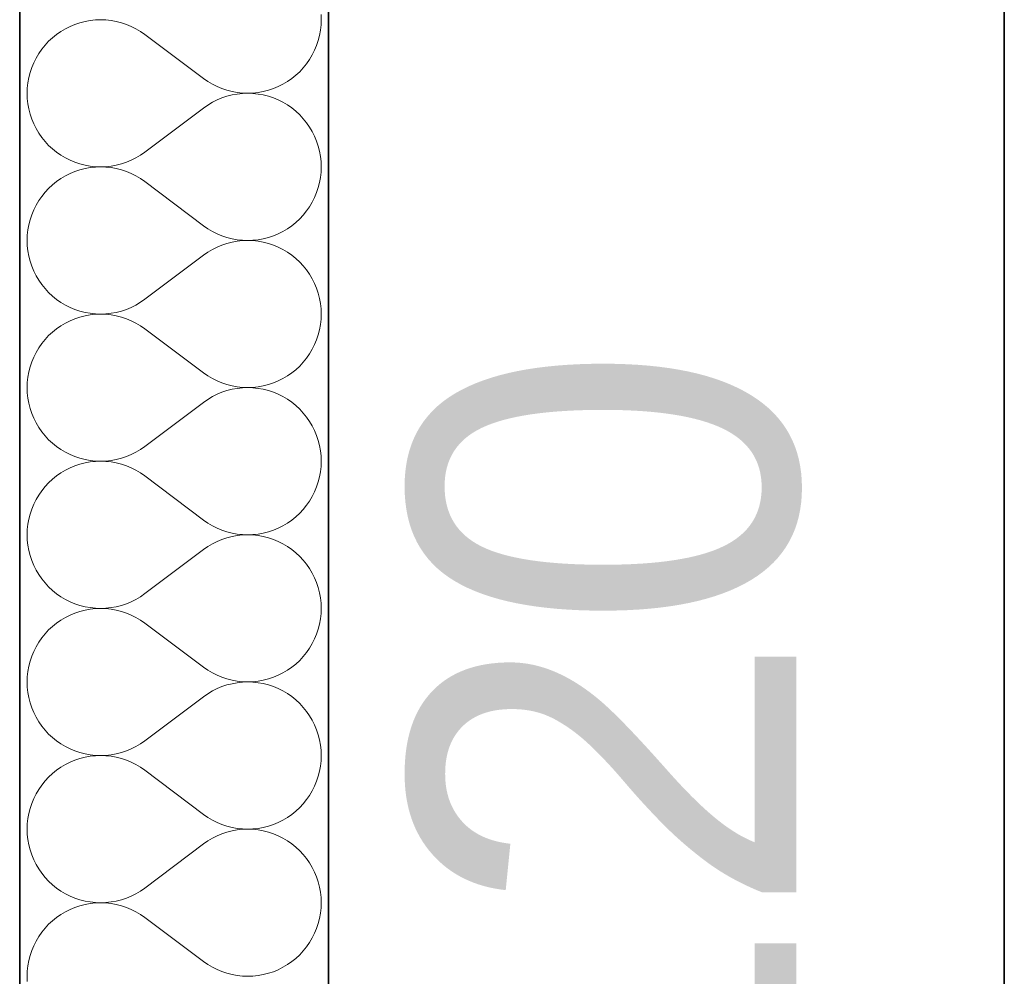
# Model space of a CAD drawing. Header units: millimetres. Extents: x -34676 to 172266, y 39940 to 476087.
# Tile 76 of 256: x 20168 to 20678, y 287474 to 287969. Entities that reach past the tile are written whole.
import ezdxf

# ---------------------------------------------------------------- set-up
doc = ezdxf.new("R2010")
doc.units = ezdxf.units.MM
doc.header["$MEASUREMENT"] = 0
for name, color, linetype in [('#podkład', 252, 'Continuous'), ('- A - ocieplenie', 7, 'Continuous'), ('Konstrukcja - Stropy', 7, 'Continuous'), ('Konstrukcja - Ściany zewnętrzne', 7, 'Continuous'), ('Opisy - Tekst', 7, 'Continuous')]:
    doc.layers.add(name, color=color, linetype=linetype)
doc.styles.add('MtXpl_Helvetica', font='txt', dxfattribs={"height": 0.2})

# ---------------------------------------------------------------- blocks, each defined once
blk = doc.blocks.new('UHYGFFFF')
at = {"layer": '- A - ocieplenie', "color": 252, "linetype": 'Continuous', "lineweight": 35, "ltscale": 100}
for p, q in [((19777.48, 396062.63), (19777.47, 388486.86)), ((19937.47, 388486.86), (19937.48, 396062.63))]:
    blk.add_line(p, q, dxfattribs=at)
at = {"layer": '- A - ocieplenie', "color": 252, "linetype": 'Continuous', "lineweight": 13, "ltscale": 100}
for p, q in [((19933.67, 394109.28), (19933.57, 394112)), ((19803.57, 394105.84), (19801.14, 394104.63)), ((19806.09, 394106.88), (19803.57, 394105.84)), ((19808.67, 394107.74), (19806.09, 394106.88)), ((19811.31, 394108.41), (19808.67, 394107.74)), ((19813.98, 394108.89), (19811.31, 394108.41)), ((19816.69, 394109.18), (19813.98, 394108.89)), ((19819.41, 394109.28), (19816.69, 394109.18)), ((19822.13, 394109.18), (19819.41, 394109.28)), ((19824.83, 394108.89), (19822.13, 394109.18)), ((19827.51, 394108.4), (19824.83, 394108.89)), ((19830.14, 394107.73), (19827.51, 394108.4)), ((19832.72, 394106.87), (19830.14, 394107.73)), ((19835.24, 394105.82), (19832.72, 394106.87)), ((19837.67, 394104.6), (19835.24, 394105.82)), ((19933.28, 394103.85), (19933.57, 394106.56)), ((19933.57, 394106.56), (19933.67, 394109.28)), ((19796.56, 394101.69), (19794.45, 394099.98)), ((19798.8, 394103.24), (19796.56, 394101.69)), ((19801.14, 394104.63), (19798.8, 394103.24)), ((19840.01, 394103.21), (19837.67, 394104.6)), ((19842.24, 394101.66), (19840.01, 394103.21)), ((19872.72, 394078.8), (19842.24, 394101.66)), ((19932.12, 394098.54), (19932.8, 394101.18)), ((19932.8, 394101.18), (19933.28, 394103.85)), ((19790.6, 394096.14), (19788.89, 394094.02)), ((19792.45, 394098.13), (19790.6, 394096.14)), ((19794.45, 394099.98), (19792.45, 394098.13)), ((19930.22, 394093.45), (19931.26, 394095.96)), ((19931.26, 394095.96), (19932.12, 394098.54)), ((19787.34, 394091.79), (19785.95, 394089.45)), ((19788.89, 394094.02), (19787.34, 394091.79)), ((19927.62, 394088.67), (19929, 394091.01)), ((19929, 394091.01), (19930.22, 394093.45)), ((19784.73, 394087.01), (19783.69, 394084.5)), ((19785.95, 394089.45), (19784.73, 394087.01)), ((19924.36, 394084.32), (19926.06, 394086.44)), ((19926.06, 394086.44), (19927.62, 394088.67)), ((19782.83, 394081.92), (19782.16, 394079.28)), ((19783.69, 394084.5), (19782.83, 394081.92)), ((19918.39, 394078.77), (19920.51, 394080.48)), ((19920.51, 394080.48), (19922.5, 394082.33)), ((19922.5, 394082.33), (19924.36, 394084.32)), ((19781.68, 394076.61), (19781.38, 394073.9)), ((19782.16, 394079.28), (19781.68, 394076.61)), ((19872.72, 394078.8), (19874.95, 394077.25)), ((19874.95, 394077.25), (19877.29, 394075.86)), ((19877.29, 394075.86), (19879.72, 394074.64)), ((19911.38, 394074.62), (19913.82, 394075.83)), ((19913.82, 394075.83), (19916.16, 394077.22)), ((19916.16, 394077.22), (19918.39, 394078.77)), ((19781.38, 394073.9), (19781.29, 394071.18)), ((19781.29, 394071.18), (19781.38, 394068.46)), ((19879.72, 394074.64), (19882.23, 394073.6)), ((19882.23, 394073.6), (19884.81, 394072.73)), ((19884.81, 394072.73), (19887.45, 394072.06)), ((19887.45, 394070.31), (19884.81, 394069.63)), ((19887.45, 394072.06), (19890.12, 394071.57)), ((19890.12, 394070.79), (19887.45, 394070.31)), ((19890.12, 394071.57), (19892.83, 394071.28)), ((19892.83, 394071.08), (19890.12, 394070.79)), ((19892.83, 394071.28), (19895.55, 394071.18)), ((19895.55, 394071.18), (19892.83, 394071.08)), ((19895.55, 394071.18), (19898.27, 394071.28)), ((19898.27, 394071.09), (19895.55, 394071.18)), ((19898.27, 394071.28), (19900.97, 394071.57)), ((19900.97, 394070.8), (19898.27, 394071.09)), ((19900.97, 394071.57), (19903.65, 394072.05)), ((19903.65, 394070.32), (19900.97, 394070.8)), ((19903.65, 394072.05), (19906.29, 394072.72)), ((19906.29, 394069.65), (19903.65, 394070.32)), ((19906.29, 394072.72), (19908.87, 394073.58)), ((19908.87, 394073.58), (19911.38, 394074.62)), ((19781.38, 394068.46), (19781.68, 394065.76)), ((19781.68, 394065.76), (19782.16, 394063.08)), ((19874.95, 394065.12), (19872.72, 394063.56)), ((19877.29, 394066.51), (19874.95, 394065.12)), ((19879.72, 394067.73), (19877.29, 394066.51)), ((19882.23, 394068.77), (19879.72, 394067.73)), ((19884.81, 394069.63), (19882.23, 394068.77)), ((19908.87, 394068.79), (19906.29, 394069.65)), ((19911.38, 394067.75), (19908.87, 394068.79)), ((19913.82, 394066.53), (19911.38, 394067.75)), ((19916.16, 394065.14), (19913.82, 394066.53)), ((19918.39, 394063.59), (19916.16, 394065.14)), ((19782.16, 394063.08), (19782.83, 394060.45)), ((19782.83, 394060.45), (19783.69, 394057.86)), ((19872.72, 394063.56), (19842.24, 394040.71)), ((19920.51, 394061.89), (19918.39, 394063.59)), ((19922.5, 394060.03), (19920.51, 394061.89)), ((19924.36, 394058.04), (19922.5, 394060.03)), ((19783.69, 394057.86), (19784.73, 394055.35)), ((19784.73, 394055.35), (19785.95, 394052.92)), ((19926.06, 394055.92), (19924.36, 394058.04)), ((19927.62, 394053.69), (19926.06, 394055.92)), ((19785.95, 394052.92), (19787.34, 394050.58)), ((19787.34, 394050.58), (19788.89, 394048.35)), ((19929, 394051.35), (19927.62, 394053.69)), ((19930.22, 394048.92), (19929, 394051.35)), ((19788.89, 394048.35), (19790.6, 394046.23)), ((19790.6, 394046.23), (19792.45, 394044.24)), ((19931.26, 394046.41), (19930.22, 394048.92)), ((19932.12, 394043.82), (19931.26, 394046.41)), ((19792.45, 394044.24), (19794.45, 394042.38)), ((19794.45, 394042.38), (19796.56, 394040.68)), ((19796.56, 394040.68), (19798.8, 394039.13)), ((19840.01, 394039.15), (19842.24, 394040.71)), ((19932.8, 394041.19), (19932.12, 394043.82)), ((19933.28, 394038.51), (19932.8, 394041.19)), ((19798.8, 394039.13), (19801.14, 394037.74)), ((19801.14, 394037.74), (19803.57, 394036.52)), ((19803.57, 394036.52), (19806.09, 394035.48)), ((19806.09, 394035.48), (19808.67, 394034.62)), ((19808.67, 394034.62), (19811.31, 394033.95)), ((19827.51, 394033.96), (19830.14, 394034.64)), ((19830.14, 394034.64), (19832.72, 394035.5)), ((19832.72, 394035.5), (19835.24, 394036.54)), ((19835.24, 394036.54), (19837.67, 394037.76)), ((19837.67, 394037.76), (19840.01, 394039.15)), ((19933.57, 394035.81), (19933.28, 394038.51)), ((19933.67, 394033.09), (19933.57, 394035.81)), ((19803.57, 394029.65), (19801.14, 394028.44)), ((19806.09, 394030.69), (19803.57, 394029.65)), ((19808.67, 394031.55), (19806.09, 394030.69)), ((19811.31, 394032.22), (19808.67, 394031.55)), ((19811.31, 394033.95), (19813.98, 394033.47)), ((19813.98, 394032.7), (19811.31, 394032.22)), ((19813.98, 394033.47), (19816.69, 394033.18)), ((19816.69, 394032.99), (19813.98, 394032.7)), ((19816.69, 394033.18), (19819.41, 394033.09)), ((19819.41, 394033.09), (19816.69, 394032.99)), ((19819.41, 394033.09), (19822.13, 394033.19)), ((19822.13, 394032.99), (19819.41, 394033.09)), ((19822.13, 394033.19), (19824.83, 394033.48)), ((19824.83, 394032.7), (19822.13, 394032.99)), ((19824.83, 394033.48), (19827.51, 394033.96)), ((19827.51, 394032.21), (19824.83, 394032.7)), ((19830.14, 394031.54), (19827.51, 394032.21)), ((19832.72, 394030.68), (19830.14, 394031.54)), ((19835.24, 394029.63), (19832.72, 394030.68)), ((19837.67, 394028.41), (19835.24, 394029.63)), ((19933.28, 394027.66), (19933.57, 394030.37)), ((19933.57, 394030.37), (19933.67, 394033.09)), ((19796.56, 394025.5), (19794.45, 394023.79)), ((19798.8, 394027.05), (19796.56, 394025.5)), ((19801.14, 394028.44), (19798.8, 394027.05)), ((19840.01, 394027.02), (19837.67, 394028.41)), ((19842.24, 394025.47), (19840.01, 394027.02)), ((19872.72, 394002.61), (19842.24, 394025.47)), ((19932.12, 394022.35), (19932.8, 394024.99)), ((19932.8, 394024.99), (19933.28, 394027.66)), ((19790.6, 394019.95), (19788.89, 394017.83)), ((19792.45, 394021.94), (19790.6, 394019.95)), ((19794.45, 394023.79), (19792.45, 394021.94)), ((19930.22, 394017.26), (19931.26, 394019.77)), ((19931.26, 394019.77), (19932.12, 394022.35)), ((19787.34, 394015.6), (19785.95, 394013.26)), ((19788.89, 394017.83), (19787.34, 394015.6)), ((19927.62, 394012.48), (19929, 394014.82)), ((19929, 394014.82), (19930.22, 394017.26)), ((19784.73, 394010.82), (19783.69, 394008.31)), ((19785.95, 394013.26), (19784.73, 394010.82)), ((19924.36, 394008.13), (19926.06, 394010.25)), ((19926.06, 394010.25), (19927.62, 394012.48)), ((19782.83, 394005.73), (19782.16, 394003.09)), ((19783.69, 394008.31), (19782.83, 394005.73)), ((19918.39, 394002.58), (19920.51, 394004.29)), ((19920.51, 394004.29), (19922.5, 394006.14)), ((19922.5, 394006.14), (19924.36, 394008.13)), ((19781.68, 394000.42), (19781.38, 393997.71)), ((19782.16, 394003.09), (19781.68, 394000.42)), ((19872.72, 394002.61), (19874.95, 394001.06)), ((19874.95, 394001.06), (19877.29, 393999.67)), ((19877.29, 393999.67), (19879.72, 393998.45)), ((19879.72, 393998.45), (19882.23, 393997.4)), ((19908.87, 393997.39), (19911.38, 393998.43)), ((19911.38, 393998.43), (19913.82, 393999.64)), ((19913.82, 393999.64), (19916.16, 394001.03)), ((19916.16, 394001.03), (19918.39, 394002.58)), ((19781.38, 393997.71), (19781.29, 393994.99)), ((19781.29, 393994.99), (19781.38, 393992.27)), ((19882.23, 393997.4), (19884.81, 393996.54)), ((19884.81, 393993.44), (19882.23, 393992.58)), ((19884.81, 393996.54), (19887.45, 393995.87)), ((19887.45, 393994.12), (19884.81, 393993.44)), ((19887.45, 393995.87), (19890.12, 393995.38)), ((19890.12, 393994.6), (19887.45, 393994.12)), ((19890.12, 393995.38), (19892.83, 393995.09)), ((19892.83, 393994.89), (19890.12, 393994.6)), ((19892.83, 393995.09), (19895.55, 393994.99)), ((19895.55, 393994.99), (19892.83, 393994.89)), ((19895.55, 393994.99), (19898.27, 393995.09)), ((19898.27, 393994.9), (19895.55, 393994.99)), ((19898.27, 393995.09), (19900.97, 393995.38)), ((19900.97, 393994.61), (19898.27, 393994.9)), ((19900.97, 393995.38), (19903.65, 393995.86)), ((19903.65, 393994.13), (19900.97, 393994.61)), ((19903.65, 393995.86), (19906.29, 393996.53)), ((19906.29, 393993.45), (19903.65, 393994.13)), ((19906.29, 393996.53), (19908.87, 393997.39)), ((19908.87, 393992.6), (19906.29, 393993.45)), ((19781.38, 393992.27), (19781.68, 393989.57)), ((19781.68, 393989.57), (19782.16, 393986.89)), ((19874.95, 393988.93), (19872.72, 393987.37)), ((19877.29, 393990.32), (19874.95, 393988.93)), ((19879.72, 393991.54), (19877.29, 393990.32)), ((19882.23, 393992.58), (19879.72, 393991.54)), ((19911.38, 393991.56), (19908.87, 393992.6)), ((19913.82, 393990.34), (19911.38, 393991.56)), ((19916.16, 393988.95), (19913.82, 393990.34)), ((19918.39, 393987.4), (19916.16, 393988.95)), ((19782.16, 393986.89), (19782.83, 393984.26)), ((19782.83, 393984.26), (19783.69, 393981.67)), ((19872.72, 393987.37), (19842.24, 393964.52)), ((19920.51, 393985.7), (19918.39, 393987.4)), ((19922.5, 393983.84), (19920.51, 393985.7)), ((19924.36, 393981.85), (19922.5, 393983.84)), ((19783.69, 393981.67), (19784.73, 393979.16)), ((19784.73, 393979.16), (19785.95, 393976.73)), ((19926.06, 393979.73), (19924.36, 393981.85)), ((19927.62, 393977.5), (19926.06, 393979.73)), ((19785.95, 393976.73), (19787.34, 393974.39)), ((19787.34, 393974.39), (19788.89, 393972.15)), ((19929, 393975.16), (19927.62, 393977.5)), ((19930.22, 393972.73), (19929, 393975.16)), ((19788.89, 393972.15), (19790.6, 393970.04)), ((19790.6, 393970.04), (19792.45, 393968.05)), ((19792.45, 393968.05), (19794.45, 393966.19)), ((19931.26, 393970.22), (19930.22, 393972.73)), ((19932.12, 393967.63), (19931.26, 393970.22)), ((19794.45, 393966.19), (19796.56, 393964.49)), ((19796.56, 393964.49), (19798.8, 393962.94)), ((19798.8, 393962.94), (19801.14, 393961.55)), ((19837.67, 393961.57), (19840.01, 393962.96)), ((19840.01, 393962.96), (19842.24, 393964.52)), ((19932.8, 393965), (19932.12, 393967.63)), ((19933.28, 393962.32), (19932.8, 393965)), ((19801.14, 393961.55), (19803.57, 393960.33)), ((19803.57, 393960.33), (19806.09, 393959.29)), ((19806.09, 393959.29), (19808.67, 393958.43)), ((19808.67, 393958.43), (19811.31, 393957.76)), ((19811.31, 393957.76), (19813.98, 393957.28)), ((19824.83, 393957.29), (19827.51, 393957.77)), ((19827.51, 393957.77), (19830.14, 393958.45)), ((19830.14, 393958.45), (19832.72, 393959.31)), ((19832.72, 393959.31), (19835.24, 393960.35)), ((19835.24, 393960.35), (19837.67, 393961.57)), ((19933.57, 393959.62), (19933.28, 393962.32)), ((19933.67, 393956.9), (19933.57, 393959.62)), ((19803.57, 393953.46), (19801.14, 393952.25)), ((19806.09, 393954.5), (19803.57, 393953.46)), ((19808.67, 393955.36), (19806.09, 393954.5)), ((19811.31, 393956.03), (19808.67, 393955.36)), ((19813.98, 393956.51), (19811.31, 393956.03)), ((19813.98, 393957.28), (19816.69, 393956.99)), ((19816.69, 393956.8), (19813.98, 393956.51)), ((19816.69, 393956.99), (19819.41, 393956.9)), ((19819.41, 393956.9), (19816.69, 393956.8)), ((19819.41, 393956.9), (19822.13, 393957)), ((19822.13, 393956.8), (19819.41, 393956.9)), ((19822.13, 393957), (19824.83, 393957.29)), ((19824.83, 393956.51), (19822.13, 393956.8)), ((19827.51, 393956.02), (19824.83, 393956.51)), ((19830.14, 393955.35), (19827.51, 393956.02)), ((19832.72, 393954.48), (19830.14, 393955.35)), ((19835.24, 393953.44), (19832.72, 393954.48)), ((19837.67, 393952.22), (19835.24, 393953.44)), ((19933.28, 393951.47), (19933.57, 393954.18)), ((19933.57, 393954.18), (19933.67, 393956.9)), ((19794.45, 393947.6), (19792.45, 393945.75)), ((19796.56, 393949.31), (19794.45, 393947.6)), ((19798.8, 393950.86), (19796.56, 393949.31)), ((19801.14, 393952.25), (19798.8, 393950.86)), ((19840.01, 393950.83), (19837.67, 393952.22)), ((19842.24, 393949.28), (19840.01, 393950.83)), ((19872.72, 393926.42), (19842.24, 393949.28)), ((19932.12, 393946.16), (19932.8, 393948.8)), ((19932.8, 393948.8), (19933.28, 393951.47)), ((19790.6, 393943.76), (19788.89, 393941.64)), ((19792.45, 393945.75), (19790.6, 393943.76)), ((19930.22, 393941.07), (19931.26, 393943.58)), ((19931.26, 393943.58), (19932.12, 393946.16)), ((19787.34, 393939.41), (19785.95, 393937.07)), ((19788.89, 393941.64), (19787.34, 393939.41)), ((19927.62, 393936.29), (19929, 393938.63)), ((19929, 393938.63), (19930.22, 393941.07)), ((19783.69, 393932.12), (19782.83, 393929.54)), ((19784.73, 393934.63), (19783.69, 393932.12)), ((19785.95, 393937.07), (19784.73, 393934.63)), ((19924.36, 393931.94), (19926.06, 393934.06)), ((19926.06, 393934.06), (19927.62, 393936.29)), ((19782.83, 393929.54), (19782.16, 393926.9)), ((19918.39, 393926.39), (19920.51, 393928.1)), ((19920.51, 393928.1), (19922.5, 393929.95)), ((19922.5, 393929.95), (19924.36, 393931.94)), ((19781.68, 393924.23), (19781.38, 393921.52)), ((19782.16, 393926.9), (19781.68, 393924.23)), ((19872.72, 393926.42), (19874.95, 393924.87)), ((19874.95, 393924.87), (19877.29, 393923.48)), ((19877.29, 393923.48), (19879.72, 393922.26)), ((19879.72, 393922.26), (19882.23, 393921.21)), ((19908.87, 393921.2), (19911.38, 393922.24)), ((19911.38, 393922.24), (19913.82, 393923.45)), ((19913.82, 393923.45), (19916.16, 393924.84)), ((19916.16, 393924.84), (19918.39, 393926.39)), ((19781.38, 393921.52), (19781.29, 393918.8)), ((19781.29, 393918.8), (19781.38, 393916.08)), ((19882.23, 393921.21), (19884.81, 393920.35)), ((19884.81, 393917.25), (19882.23, 393916.39)), ((19884.81, 393920.35), (19887.45, 393919.68)), ((19887.45, 393917.93), (19884.81, 393917.25)), ((19887.45, 393919.68), (19890.12, 393919.19)), ((19890.12, 393918.41), (19887.45, 393917.93)), ((19890.12, 393919.19), (19892.83, 393918.9)), ((19892.83, 393918.7), (19890.12, 393918.41)), ((19892.83, 393918.9), (19895.55, 393918.8)), ((19895.55, 393918.8), (19892.83, 393918.7)), ((19895.55, 393918.8), (19898.27, 393918.9)), ((19898.27, 393918.71), (19895.55, 393918.8)), ((19898.27, 393918.9), (19900.97, 393919.19)), ((19900.97, 393918.42), (19898.27, 393918.71)), ((19900.97, 393919.19), (19903.65, 393919.67)), ((19903.65, 393917.94), (19900.97, 393918.42)), ((19903.65, 393919.67), (19906.29, 393920.34)), ((19906.29, 393917.26), (19903.65, 393917.94)), ((19906.29, 393920.34), (19908.87, 393921.2)), ((19908.87, 393916.41), (19906.29, 393917.26)), ((19781.38, 393916.08), (19781.68, 393913.38)), ((19781.68, 393913.38), (19782.16, 393910.7)), ((19874.95, 393912.74), (19872.72, 393911.18)), ((19877.29, 393914.13), (19874.95, 393912.74)), ((19879.72, 393915.35), (19877.29, 393914.13)), ((19882.23, 393916.39), (19879.72, 393915.35)), ((19911.38, 393915.37), (19908.87, 393916.41)), ((19913.82, 393914.15), (19911.38, 393915.37)), ((19916.16, 393912.76), (19913.82, 393914.15)), ((19918.39, 393911.21), (19916.16, 393912.76)), ((19782.16, 393910.7), (19782.83, 393908.06)), ((19782.83, 393908.06), (19783.69, 393905.48)), ((19872.72, 393911.18), (19842.24, 393888.33)), ((19920.51, 393909.51), (19918.39, 393911.21)), ((19922.5, 393907.65), (19920.51, 393909.51)), ((19924.36, 393905.66), (19922.5, 393907.65)), ((19783.69, 393905.48), (19784.73, 393902.97)), ((19784.73, 393902.97), (19785.95, 393900.54)), ((19926.06, 393903.54), (19924.36, 393905.66)), ((19927.62, 393901.31), (19926.06, 393903.54)), ((19785.95, 393900.54), (19787.34, 393898.2)), ((19787.34, 393898.2), (19788.89, 393895.96)), ((19929, 393898.97), (19927.62, 393901.31)), ((19930.22, 393896.54), (19929, 393898.97)), ((19931.26, 393894.02), (19930.22, 393896.54)), ((19788.89, 393895.96), (19790.6, 393893.85)), ((19790.6, 393893.85), (19792.45, 393891.86)), ((19792.45, 393891.86), (19794.45, 393890)), ((19932.12, 393891.44), (19931.26, 393894.02)), ((19932.8, 393888.81), (19932.12, 393891.44)), ((19794.45, 393890), (19796.56, 393888.3)), ((19796.56, 393888.3), (19798.8, 393886.75)), ((19798.8, 393886.75), (19801.14, 393885.36)), ((19837.67, 393885.38), (19840.01, 393886.77)), ((19840.01, 393886.77), (19842.24, 393888.33)), ((19933.28, 393886.13), (19932.8, 393888.81)), ((19801.14, 393885.36), (19803.57, 393884.14)), ((19803.57, 393884.14), (19806.09, 393883.1)), ((19806.09, 393883.1), (19808.67, 393882.24)), ((19808.67, 393882.24), (19811.31, 393881.57)), ((19811.31, 393881.57), (19813.98, 393881.09)), ((19824.83, 393881.1), (19827.51, 393881.58)), ((19827.51, 393881.58), (19830.14, 393882.26)), ((19830.14, 393882.26), (19832.72, 393883.12)), ((19832.72, 393883.12), (19835.24, 393884.16)), ((19835.24, 393884.16), (19837.67, 393885.38)), ((19933.57, 393883.43), (19933.28, 393886.13)), ((19933.67, 393880.71), (19933.57, 393883.43)), ((19801.14, 393876.05), (19798.8, 393874.67)), ((19803.57, 393877.27), (19801.14, 393876.05)), ((19806.09, 393878.31), (19803.57, 393877.27)), ((19808.67, 393879.17), (19806.09, 393878.31)), ((19811.31, 393879.84), (19808.67, 393879.17)), ((19813.98, 393880.32), (19811.31, 393879.84)), ((19813.98, 393881.09), (19816.69, 393880.8)), ((19816.69, 393880.61), (19813.98, 393880.32)), ((19816.69, 393880.8), (19819.41, 393880.71)), ((19819.41, 393880.71), (19816.69, 393880.61)), ((19819.41, 393880.71), (19822.13, 393880.81)), ((19822.13, 393880.61), (19819.41, 393880.71)), ((19822.13, 393880.81), (19824.83, 393881.1)), ((19824.83, 393880.31), (19822.13, 393880.61)), ((19827.51, 393879.83), (19824.83, 393880.31)), ((19830.14, 393879.16), (19827.51, 393879.83)), ((19832.72, 393878.29), (19830.14, 393879.16)), ((19835.24, 393877.25), (19832.72, 393878.29)), ((19837.67, 393876.03), (19835.24, 393877.25)), ((19840.01, 393874.64), (19837.67, 393876.03)), ((19933.28, 393875.28), (19933.57, 393877.99)), ((19933.57, 393877.99), (19933.67, 393880.71)), ((19794.45, 393871.41), (19792.45, 393869.56)), ((19796.56, 393873.12), (19794.45, 393871.41)), ((19798.8, 393874.67), (19796.56, 393873.12)), ((19842.24, 393873.09), (19840.01, 393874.64)), ((19872.72, 393850.23), (19842.24, 393873.09)), ((19932.12, 393869.97), (19932.8, 393872.61)), ((19932.8, 393872.61), (19933.28, 393875.28)), ((19790.6, 393867.57), (19788.89, 393865.45)), ((19792.45, 393869.56), (19790.6, 393867.57)), ((19930.22, 393864.88), (19931.26, 393867.39)), ((19931.26, 393867.39), (19932.12, 393869.97)), ((19785.95, 393860.88), (19784.73, 393858.44)), ((19787.34, 393863.21), (19785.95, 393860.88)), ((19788.89, 393865.45), (19787.34, 393863.21)), ((19927.62, 393860.1), (19929, 393862.44)), ((19929, 393862.44), (19930.22, 393864.88)), ((19783.69, 393855.93), (19782.83, 393853.35)), ((19784.73, 393858.44), (19783.69, 393855.93)), ((19922.5, 393853.76), (19924.36, 393855.75)), ((19924.36, 393855.75), (19926.06, 393857.87)), ((19926.06, 393857.87), (19927.62, 393860.1)), ((19782.16, 393850.71), (19781.68, 393848.03)), ((19782.83, 393853.35), (19782.16, 393850.71)), ((19918.39, 393850.2), (19920.51, 393851.91)), ((19920.51, 393851.91), (19922.5, 393853.76)), ((19781.68, 393848.03), (19781.38, 393845.33)), ((19872.72, 393850.23), (19874.95, 393848.68)), ((19874.95, 393848.68), (19877.29, 393847.29)), ((19877.29, 393847.29), (19879.72, 393846.07)), ((19879.72, 393846.07), (19882.23, 393845.02)), ((19908.87, 393845.01), (19911.38, 393846.05)), ((19911.38, 393846.05), (19913.82, 393847.26)), ((19913.82, 393847.26), (19916.16, 393848.65)), ((19916.16, 393848.65), (19918.39, 393850.2)), ((19781.38, 393845.33), (19781.29, 393842.61)), ((19781.29, 393842.61), (19781.38, 393839.89)), ((19882.23, 393845.02), (19884.81, 393844.16)), ((19884.81, 393841.06), (19882.23, 393840.2)), ((19884.81, 393844.16), (19887.45, 393843.49)), ((19887.45, 393841.73), (19884.81, 393841.06)), ((19887.45, 393843.49), (19890.12, 393843)), ((19890.12, 393842.22), (19887.45, 393841.73)), ((19890.12, 393843), (19892.83, 393842.71)), ((19892.83, 393842.51), (19890.12, 393842.22)), ((19892.83, 393842.71), (19895.55, 393842.61)), ((19895.55, 393842.61), (19892.83, 393842.51)), ((19895.55, 393842.61), (19898.27, 393842.71)), ((19898.27, 393842.52), (19895.55, 393842.61)), ((19898.27, 393842.71), (19900.97, 393843)), ((19900.97, 393842.23), (19898.27, 393842.52)), ((19900.97, 393843), (19903.65, 393843.48)), ((19903.65, 393841.75), (19900.97, 393842.23)), ((19903.65, 393843.48), (19906.29, 393844.15)), ((19906.29, 393841.07), (19903.65, 393841.75)), ((19906.29, 393844.15), (19908.87, 393845.01)), ((19908.87, 393840.22), (19906.29, 393841.07)), ((19781.38, 393839.89), (19781.68, 393837.19)), ((19781.68, 393837.19), (19782.16, 393834.51)), ((19874.95, 393836.55), (19872.72, 393834.99)), ((19877.29, 393837.94), (19874.95, 393836.55)), ((19879.72, 393839.16), (19877.29, 393837.94)), ((19882.23, 393840.2), (19879.72, 393839.16)), ((19911.38, 393839.18), (19908.87, 393840.22)), ((19913.82, 393837.96), (19911.38, 393839.18)), ((19916.16, 393836.57), (19913.82, 393837.96)), ((19918.39, 393835.02), (19916.16, 393836.57)), ((19782.16, 393834.51), (19782.83, 393831.87)), ((19782.83, 393831.87), (19783.69, 393829.29)), ((19872.72, 393834.99), (19842.24, 393812.14)), ((19920.51, 393833.32), (19918.39, 393835.02)), ((19922.5, 393831.46), (19920.51, 393833.32)), ((19924.36, 393829.47), (19922.5, 393831.46)), ((19783.69, 393829.29), (19784.73, 393826.78)), ((19784.73, 393826.78), (19785.95, 393824.35)), ((19926.06, 393827.35), (19924.36, 393829.47)), ((19927.62, 393825.12), (19926.06, 393827.35)), ((19929, 393822.78), (19927.62, 393825.12)), ((19785.95, 393824.35), (19787.34, 393822.01)), ((19787.34, 393822.01), (19788.89, 393819.77)), ((19930.22, 393820.35), (19929, 393822.78)), ((19931.26, 393817.83), (19930.22, 393820.35)), ((19788.89, 393819.77), (19790.6, 393817.66)), ((19790.6, 393817.66), (19792.45, 393815.67)), ((19792.45, 393815.67), (19794.45, 393813.81)), ((19932.12, 393815.25), (19931.26, 393817.83)), ((19932.8, 393812.62), (19932.12, 393815.25)), ((19794.45, 393813.81), (19796.56, 393812.11)), ((19796.56, 393812.11), (19798.8, 393810.56)), ((19798.8, 393810.56), (19801.14, 393809.17)), ((19837.67, 393809.19), (19840.01, 393810.58)), ((19840.01, 393810.58), (19842.24, 393812.14)), ((19933.28, 393809.94), (19932.8, 393812.62)), ((19933.57, 393807.23), (19933.28, 393809.94)), ((19801.14, 393809.17), (19803.57, 393807.95)), ((19803.57, 393807.95), (19806.09, 393806.91)), ((19806.09, 393806.91), (19808.67, 393806.05)), ((19808.67, 393806.05), (19811.31, 393805.38)), ((19811.31, 393805.38), (19813.98, 393804.9)), ((19813.98, 393804.9), (19816.69, 393804.61)), ((19816.69, 393804.61), (19819.41, 393804.52)), ((19819.41, 393804.52), (19822.13, 393804.61)), ((19822.13, 393804.61), (19824.83, 393804.91)), ((19824.83, 393804.91), (19827.51, 393805.39)), ((19827.51, 393805.39), (19830.14, 393806.07)), ((19830.14, 393806.07), (19832.72, 393806.93)), ((19832.72, 393806.93), (19835.24, 393807.97)), ((19835.24, 393807.97), (19837.67, 393809.19)), ((19933.67, 393804.52), (19933.57, 393807.23)), ((19801.14, 393799.86), (19798.8, 393798.48)), ((19803.57, 393801.08), (19801.14, 393799.86)), ((19806.09, 393802.12), (19803.57, 393801.08)), ((19808.67, 393802.98), (19806.09, 393802.12)), ((19811.31, 393803.65), (19808.67, 393802.98)), ((19813.98, 393804.13), (19811.31, 393803.65)), ((19816.69, 393804.42), (19813.98, 393804.13)), ((19819.41, 393804.52), (19816.69, 393804.42)), ((19822.13, 393804.42), (19819.41, 393804.52)), ((19824.83, 393804.12), (19822.13, 393804.42)), ((19827.51, 393803.64), (19824.83, 393804.12)), ((19830.14, 393802.96), (19827.51, 393803.64)), ((19832.72, 393802.1), (19830.14, 393802.96)), ((19835.24, 393801.06), (19832.72, 393802.1)), ((19837.67, 393799.84), (19835.24, 393801.06)), ((19840.01, 393798.45), (19837.67, 393799.84)), ((19933.28, 393799.09), (19933.57, 393801.8)), ((19933.57, 393801.8), (19933.67, 393804.52)), ((19794.45, 393795.22), (19792.45, 393793.37)), ((19796.56, 393796.93), (19794.45, 393795.22)), ((19798.8, 393798.48), (19796.56, 393796.93)), ((19842.24, 393796.9), (19840.01, 393798.45)), ((19872.72, 393774.04), (19842.24, 393796.9)), ((19932.12, 393793.78), (19932.8, 393796.41)), ((19932.8, 393796.41), (19933.28, 393799.09)), ((19790.6, 393791.38), (19788.89, 393789.26)), ((19792.45, 393793.37), (19790.6, 393791.38)), ((19930.22, 393788.68), (19931.26, 393791.2)), ((19931.26, 393791.2), (19932.12, 393793.78)), ((19785.95, 393784.68), (19784.73, 393782.25)), ((19787.34, 393787.02), (19785.95, 393784.68)), ((19788.89, 393789.26), (19787.34, 393787.02)), ((19927.62, 393783.91), (19929, 393786.25)), ((19929, 393786.25), (19930.22, 393788.68)), ((19783.69, 393779.74), (19782.83, 393777.16)), ((19784.73, 393782.25), (19783.69, 393779.74)), ((19922.5, 393777.57), (19924.36, 393779.56)), ((19924.36, 393779.56), (19926.06, 393781.68)), ((19926.06, 393781.68), (19927.62, 393783.91)), ((19782.16, 393774.52), (19781.68, 393771.84)), ((19782.83, 393777.16), (19782.16, 393774.52)), ((19872.72, 393774.04), (19874.95, 393772.49)), ((19916.16, 393772.46), (19918.39, 393774.01)), ((19918.39, 393774.01), (19920.51, 393775.72)), ((19920.51, 393775.72), (19922.5, 393777.57)), ((19781.38, 393769.14), (19781.29, 393766.42)), ((19781.68, 393771.84), (19781.38, 393769.14)), ((19874.95, 393772.49), (19877.29, 393771.1)), ((19877.29, 393771.1), (19879.72, 393769.88)), ((19879.72, 393769.88), (19882.23, 393768.83)), ((19908.87, 393768.82), (19911.38, 393769.86)), ((19911.38, 393769.86), (19913.82, 393771.07)), ((19913.82, 393771.07), (19916.16, 393772.46)), ((19781.29, 393766.42), (19781.38, 393763.7)), ((19882.23, 393764.01), (19879.72, 393762.97)), ((19882.23, 393768.83), (19884.81, 393767.97)), ((19884.81, 393764.87), (19882.23, 393764.01)), ((19884.81, 393767.97), (19887.45, 393767.3)), ((19887.45, 393765.54), (19884.81, 393764.87)), ((19887.45, 393767.3), (19890.12, 393766.81)), ((19890.12, 393766.03), (19887.45, 393765.54)), ((19890.12, 393766.81), (19892.83, 393766.52)), ((19892.83, 393766.32), (19890.12, 393766.03)), ((19892.83, 393766.52), (19895.55, 393766.42)), ((19895.55, 393766.42), (19892.83, 393766.32)), ((19895.55, 393766.42), (19898.27, 393766.52)), ((19898.27, 393766.33), (19895.55, 393766.42)), ((19898.27, 393766.52), (19900.97, 393766.81)), ((19900.97, 393766.04), (19898.27, 393766.33)), ((19900.97, 393766.81), (19903.65, 393767.29)), ((19903.65, 393765.55), (19900.97, 393766.04)), ((19903.65, 393767.29), (19906.29, 393767.96)), ((19906.29, 393764.88), (19903.65, 393765.55)), ((19906.29, 393767.96), (19908.87, 393768.82)), ((19908.87, 393764.03), (19906.29, 393764.88)), ((19911.38, 393762.99), (19908.87, 393764.03)), ((19781.38, 393763.7), (19781.68, 393761)), ((19781.68, 393761), (19782.16, 393758.32)), ((19872.72, 393758.8), (19842.24, 393735.94)), ((19874.95, 393760.36), (19872.72, 393758.8)), ((19877.29, 393761.75), (19874.95, 393760.36)), ((19879.72, 393762.97), (19877.29, 393761.75)), ((19913.82, 393761.77), (19911.38, 393762.99)), ((19916.16, 393760.38), (19913.82, 393761.77)), ((19918.39, 393758.83), (19916.16, 393760.38)), ((19920.51, 393757.12), (19918.39, 393758.83)), ((19782.16, 393758.32), (19782.83, 393755.68)), ((19782.83, 393755.68), (19783.69, 393753.1)), ((19922.5, 393755.27), (19920.51, 393757.12)), ((19924.36, 393753.28), (19922.5, 393755.27)), ((19783.69, 393753.1), (19784.73, 393750.59)), ((19784.73, 393750.59), (19785.95, 393748.16)), ((19926.06, 393751.16), (19924.36, 393753.28)), ((19927.62, 393748.93), (19926.06, 393751.16)), ((19929, 393746.59), (19927.62, 393748.93)), ((19785.95, 393748.16), (19787.34, 393745.82)), ((19787.34, 393745.82), (19788.89, 393743.58)), ((19788.89, 393743.58), (19790.6, 393741.47)), ((19930.22, 393744.16), (19929, 393746.59)), ((19931.26, 393741.64), (19930.22, 393744.16)), ((19790.6, 393741.47), (19792.45, 393739.47)), ((19792.45, 393739.47), (19794.45, 393737.62)), ((19932.12, 393739.06), (19931.26, 393741.64)), ((19932.8, 393736.43), (19932.12, 393739.06)), ((19794.45, 393737.62), (19796.56, 393735.92)), ((19796.56, 393735.92), (19798.8, 393734.36)), ((19798.8, 393734.36), (19801.14, 393732.98)), ((19837.67, 393733), (19840.01, 393734.39)), ((19840.01, 393734.39), (19842.24, 393735.94)), ((19933.28, 393733.75), (19932.8, 393736.43)), ((19933.57, 393731.04), (19933.28, 393733.75)), ((19801.14, 393732.98), (19803.57, 393731.76)), ((19803.57, 393731.76), (19806.09, 393730.72)), ((19806.09, 393730.72), (19808.67, 393729.86)), ((19808.67, 393729.86), (19811.31, 393729.19)), ((19811.31, 393729.19), (19813.98, 393728.71)), ((19813.98, 393728.71), (19816.69, 393728.42)), ((19816.69, 393728.23), (19813.98, 393727.94)), ((19816.69, 393728.42), (19819.41, 393728.33)), ((19819.41, 393728.33), (19816.69, 393728.23)), ((19819.41, 393728.33), (19822.13, 393728.42)), ((19822.13, 393728.23), (19819.41, 393728.33)), ((19822.13, 393728.42), (19824.83, 393728.72)), ((19824.83, 393727.93), (19822.13, 393728.23)), ((19824.83, 393728.72), (19827.51, 393729.2)), ((19827.51, 393729.2), (19830.14, 393729.88)), ((19830.14, 393729.88), (19832.72, 393730.74)), ((19832.72, 393730.74), (19835.24, 393731.78)), ((19835.24, 393731.78), (19837.67, 393733)), ((19933.67, 393728.33), (19933.57, 393731.04)), ((19933.57, 393725.61), (19933.67, 393728.33)), ((19801.14, 393723.67), (19798.8, 393722.29)), ((19803.57, 393724.89), (19801.14, 393723.67)), ((19806.09, 393725.93), (19803.57, 393724.89)), ((19808.67, 393726.79), (19806.09, 393725.93)), ((19811.31, 393727.46), (19808.67, 393726.79)), ((19813.98, 393727.94), (19811.31, 393727.46)), ((19827.51, 393727.45), (19824.83, 393727.93)), ((19830.14, 393726.77), (19827.51, 393727.45)), ((19832.72, 393725.91), (19830.14, 393726.77)), ((19835.24, 393724.87), (19832.72, 393725.91)), ((19837.67, 393723.65), (19835.24, 393724.87)), ((19840.01, 393722.26), (19837.67, 393723.65)), ((19933.28, 393722.9), (19933.57, 393725.61)), ((19794.45, 393719.03), (19792.45, 393717.18)), ((19796.56, 393720.74), (19794.45, 393719.03)), ((19798.8, 393722.29), (19796.56, 393720.74)), ((19842.24, 393720.71), (19840.01, 393722.26)), ((19872.72, 393697.85), (19842.24, 393720.71)), ((19932.12, 393717.59), (19932.8, 393720.22)), ((19932.8, 393720.22), (19933.28, 393722.9)), ((19788.89, 393713.07), (19787.34, 393710.83)), ((19790.6, 393715.19), (19788.89, 393713.07)), ((19792.45, 393717.18), (19790.6, 393715.19)), ((19930.22, 393712.49), (19931.26, 393715.01)), ((19931.26, 393715.01), (19932.12, 393717.59)), ((19785.95, 393708.49), (19784.73, 393706.06)), ((19787.34, 393710.83), (19785.95, 393708.49)), ((19926.06, 393705.49), (19927.62, 393707.72)), ((19927.62, 393707.72), (19929, 393710.06)), ((19929, 393710.06), (19930.22, 393712.49)), ((19783.69, 393703.55), (19782.83, 393700.97)), ((19784.73, 393706.06), (19783.69, 393703.55)), ((19922.5, 393701.38), (19924.36, 393703.37)), ((19924.36, 393703.37), (19926.06, 393705.49)), ((19782.16, 393698.33), (19781.68, 393695.65)), ((19782.83, 393700.97), (19782.16, 393698.33)), ((19872.72, 393697.85), (19874.95, 393696.3)), ((19916.16, 393696.27), (19918.39, 393697.82)), ((19918.39, 393697.82), (19920.51, 393699.53)), ((19920.51, 393699.53), (19922.5, 393701.38)), ((19781.38, 393692.95), (19781.29, 393690.23)), ((19781.68, 393695.65), (19781.38, 393692.95)), ((19874.95, 393696.3), (19877.29, 393694.91)), ((19877.29, 393694.91), (19879.72, 393693.69)), ((19879.72, 393693.69), (19882.23, 393692.64)), ((19882.23, 393692.64), (19884.81, 393691.78)), ((19906.29, 393691.77), (19908.87, 393692.63)), ((19908.87, 393692.63), (19911.38, 393693.67)), ((19911.38, 393693.67), (19913.82, 393694.88)), ((19913.82, 393694.88), (19916.16, 393696.27)), ((19781.29, 393690.23), (19781.38, 393687.51)), ((19781.38, 393687.51), (19781.68, 393684.81)), ((19882.23, 393687.82), (19879.72, 393686.77)), ((19884.81, 393688.68), (19882.23, 393687.82)), ((19884.81, 393691.78), (19887.45, 393691.11)), ((19887.45, 393689.35), (19884.81, 393688.68)), ((19887.45, 393691.11), (19890.12, 393690.62)), ((19890.12, 393689.84), (19887.45, 393689.35)), ((19890.12, 393690.62), (19892.83, 393690.33)), ((19892.83, 393690.13), (19890.12, 393689.84)), ((19892.83, 393690.33), (19895.55, 393690.23)), ((19895.55, 393690.23), (19892.83, 393690.13)), ((19895.55, 393690.23), (19898.27, 393690.33)), ((19898.27, 393690.13), (19895.55, 393690.23)), ((19898.27, 393690.33), (19900.97, 393690.61)), ((19900.97, 393689.85), (19898.27, 393690.13)), ((19900.97, 393690.61), (19903.65, 393691.1)), ((19903.65, 393689.36), (19900.97, 393689.85)), ((19903.65, 393691.1), (19906.29, 393691.77)), ((19906.29, 393688.69), (19903.65, 393689.36)), ((19908.87, 393687.83), (19906.29, 393688.69)), ((19911.38, 393686.8), (19908.87, 393687.83)), ((19781.68, 393684.81), (19782.16, 393682.13)), ((19872.72, 393682.61), (19842.24, 393659.75)), ((19874.95, 393684.16), (19872.72, 393682.61)), ((19877.29, 393685.55), (19874.95, 393684.16)), ((19879.72, 393686.77), (19877.29, 393685.55)), ((19913.82, 393685.58), (19911.38, 393686.8)), ((19916.16, 393684.19), (19913.82, 393685.58)), ((19918.39, 393682.64), (19916.16, 393684.19)), ((19920.51, 393680.93), (19918.39, 393682.64)), ((19782.16, 393682.13), (19782.83, 393679.49)), ((19782.83, 393679.49), (19783.69, 393676.91)), ((19922.5, 393679.08), (19920.51, 393680.93)), ((19924.36, 393677.09), (19922.5, 393679.08)), ((19783.69, 393676.91), (19784.73, 393674.4)), ((19784.73, 393674.4), (19785.95, 393671.97)), ((19926.06, 393674.97), (19924.36, 393677.09)), ((19927.62, 393672.74), (19926.06, 393674.97)), ((19929, 393670.4), (19927.62, 393672.74)), ((19785.95, 393671.97), (19787.34, 393669.63)), ((19787.34, 393669.63), (19788.89, 393667.39)), ((19788.89, 393667.39), (19790.6, 393665.27)), ((19930.22, 393667.97), (19929, 393670.4)), ((19931.26, 393665.45), (19930.22, 393667.97)), ((19790.6, 393665.27), (19792.45, 393663.28)), ((19792.45, 393663.28), (19794.45, 393661.43)), ((19932.12, 393662.87), (19931.26, 393665.45)), ((19932.8, 393660.24), (19932.12, 393662.87)), ((19794.45, 393661.43), (19796.56, 393659.72)), ((19796.56, 393659.72), (19798.8, 393658.17)), ((19798.8, 393658.17), (19801.14, 393656.79)), ((19801.14, 393656.79), (19803.57, 393655.57)), ((19835.24, 393655.59), (19837.67, 393656.81)), ((19837.67, 393656.81), (19840.01, 393658.2)), ((19840.01, 393658.2), (19842.24, 393659.75)), ((19933.28, 393657.56), (19932.8, 393660.24)), ((19933.57, 393654.85), (19933.28, 393657.56)), ((19803.57, 393655.57), (19806.09, 393654.53)), ((19806.09, 393654.53), (19808.67, 393653.67)), ((19808.67, 393653.67), (19811.31, 393653)), ((19811.31, 393653), (19813.98, 393652.52)), ((19813.98, 393651.75), (19811.31, 393651.27)), ((19813.98, 393652.52), (19816.69, 393652.23)), ((19816.69, 393652.04), (19813.98, 393651.75)), ((19816.69, 393652.23), (19819.41, 393652.13)), ((19819.41, 393652.13), (19816.69, 393652.04)), ((19819.41, 393652.13), (19822.13, 393652.23)), ((19822.13, 393652.04), (19819.41, 393652.13)), ((19822.13, 393652.23), (19824.83, 393652.53)), ((19824.83, 393651.74), (19822.13, 393652.04)), ((19824.83, 393652.53), (19827.51, 393653.01)), ((19827.51, 393651.26), (19824.83, 393651.74)), ((19827.51, 393653.01), (19830.14, 393653.69)), ((19830.14, 393653.69), (19832.72, 393654.55)), ((19832.72, 393654.55), (19835.24, 393655.59)), ((19933.67, 393652.13), (19933.57, 393654.85)), ((19933.57, 393649.42), (19933.67, 393652.13)), ((19801.14, 393647.48), (19798.8, 393646.1)), ((19803.57, 393648.7), (19801.14, 393647.48)), ((19806.09, 393649.74), (19803.57, 393648.7)), ((19808.67, 393650.6), (19806.09, 393649.74)), ((19811.31, 393651.27), (19808.67, 393650.6)), ((19830.14, 393650.58), (19827.51, 393651.26)), ((19832.72, 393649.72), (19830.14, 393650.58)), ((19835.24, 393648.68), (19832.72, 393649.72)), ((19837.67, 393647.46), (19835.24, 393648.68)), ((19840.01, 393646.07), (19837.67, 393647.46)), ((19932.8, 393644.03), (19933.28, 393646.71)), ((19933.28, 393646.71), (19933.57, 393649.42)), ((19794.45, 393642.84), (19792.45, 393640.99)), ((19796.56, 393644.55), (19794.45, 393642.84)), ((19798.8, 393646.1), (19796.56, 393644.55)), ((19842.24, 393644.52), (19840.01, 393646.07)), ((19872.72, 393621.66), (19842.24, 393644.52)), ((19932.12, 393641.4), (19932.8, 393644.03)), ((19788.89, 393636.88), (19787.34, 393634.64)), ((19790.6, 393639), (19788.89, 393636.88)), ((19792.45, 393640.99), (19790.6, 393639)), ((19930.22, 393636.3), (19931.26, 393638.82)), ((19931.26, 393638.82), (19932.12, 393641.4)), ((19785.95, 393632.3), (19784.73, 393629.87)), ((19787.34, 393634.64), (19785.95, 393632.3)), ((19926.06, 393629.3), (19927.62, 393631.53)), ((19927.62, 393631.53), (19929, 393633.87)), ((19929, 393633.87), (19930.22, 393636.3)), ((19783.69, 393627.36), (19782.83, 393624.78)), ((19784.73, 393629.87), (19783.69, 393627.36)), ((19922.5, 393625.19), (19924.36, 393627.18)), ((19924.36, 393627.18), (19926.06, 393629.3)), ((19782.16, 393622.14), (19781.68, 393619.46)), ((19782.83, 393624.78), (19782.16, 393622.14)), ((19872.72, 393621.66), (19874.95, 393620.11)), ((19916.16, 393620.08), (19918.39, 393621.63)), ((19918.39, 393621.63), (19920.51, 393623.34)), ((19920.51, 393623.34), (19922.5, 393625.19)), ((19781.38, 393616.76), (19781.29, 393614.04)), ((19781.68, 393619.46), (19781.38, 393616.76)), ((19874.95, 393620.11), (19877.29, 393618.72)), ((19877.29, 393618.72), (19879.72, 393617.5)), ((19879.72, 393617.5), (19882.23, 393616.45)), ((19882.23, 393616.45), (19884.81, 393615.59)), ((19906.29, 393615.58), (19908.87, 393616.44)), ((19908.87, 393616.44), (19911.38, 393617.47)), ((19911.38, 393617.47), (19913.82, 393618.69)), ((19913.82, 393618.69), (19916.16, 393620.08)), ((19781.29, 393614.04), (19781.38, 393611.32)), ((19884.81, 393615.59), (19887.45, 393614.92)), ((19887.45, 393614.92), (19890.12, 393614.43)), ((19890.12, 393614.43), (19892.83, 393614.14)), ((19892.83, 393614.14), (19895.55, 393614.04)), ((19895.55, 393614.04), (19898.27, 393614.14)), ((19898.27, 393614.14), (19900.97, 393614.42)), ((19900.97, 393614.42), (19903.65, 393614.91)), ((19903.65, 393614.91), (19906.29, 393615.58))]:
    blk.add_line(p, q, dxfattribs=at)
at = {"layer": 'Konstrukcja - Stropy', "color": 252, "linetype": 'Continuous', "lineweight": 13, "ltscale": 100}
blk.add_line((19937.48, 388030.59), (19937.48, 395682.67), dxfattribs=at)
blk.add_line((19937.48, 388030.59), (19937.48, 395682.67), dxfattribs=at)
at = {"layer": 'Konstrukcja - Ściany zewnętrzne', "color": 252, "linetype": 'Continuous', "lineweight": 35, "ltscale": 100}
for p, q in [((19937.47, 395912.63), (19937.47, 392989.67)), ((20287.47, 392989.67), (20287.47, 395912.63))]:
    blk.add_line(p, q, dxfattribs=at)
at = {"layer": 'Opisy - Tekst', "color": 252, "linetype": 'Continuous', "lineweight": 13, "style": 'MtXpl_Helvetica'}
blk.add_text('EI 120', height=200, rotation=90, dxfattribs=at).set_placement((20179.82, 393168.41))

msp = doc.modelspace()

# ---------------------------------------------------------------- block references
at = {"layer": '#podkład'}
msp.add_blockref('UHYGFFFF', (390.91, -106139.89), dxfattribs=at)

doc.saveas('drawing.dxf')
